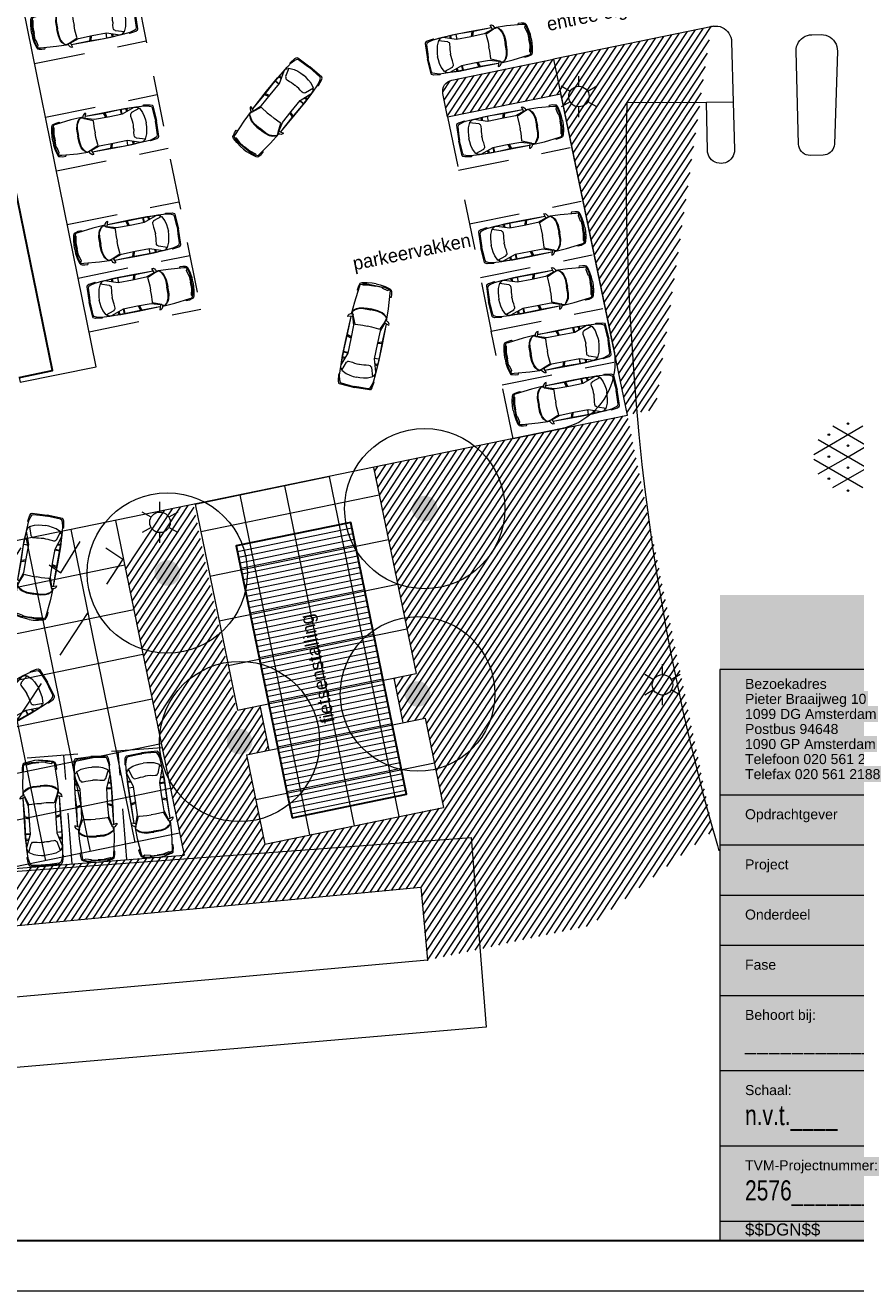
# Model space of a CAD drawing. Header units: metres. Extents: x 118574 to 118781, y 483563 to 483693.
# Tile 3 of 21: x 118684 to 118721, y 483563 to 483618. Entities that reach past the tile are written whole.
import ezdxf
from ezdxf.enums import TextEntityAlignment as Align

# ---------------------------------------------------------------- set-up
doc = ezdxf.new("R2010")
doc.units = ezdxf.units.M
doc.header["$MEASUREMENT"] = 0
doc.linetypes.add('DGN Style 2', pattern=[3.718871, 2.231323, -1.487549])
for name, color, linetype, lineweight in [('Barrier', 7, 'Continuous', 0), ('Kader', 7, 'Continuous', 0), ('Level 16', 7, 'Continuous', 0), ('Level 17', 7, 'Continuous', 0), ('Level 19', 7, 'Continuous', 0), ('Level 22', 7, 'Continuous', 0), ('Level 50', 7, 'Continuous', 0), ('Level 51', 7, 'Continuous', 0), ('Oml_ voetganger', 7, 'Continuous', 0)]:
    doc.layers.add(name, color=color, linetype=linetype, lineweight=lineweight)
doc.styles.add('Style-arial', font='arial.shx')
doc.styles.add('Style-LOW_RES_FILLED', font='LOW_RES_FILLED.shx')

# ---------------------------------------------------------------- blocks, each defined once
blk = doc.blocks.new('TEKKOP')
at = {"layer": 'Kader', "linetype": 'Continuous', "lineweight": 13}
for points in [[(-0.14937, 0.10554), (-0.1505, 0.10667), (-0.14856, 0.10862), (-0.1505, 0.11056), (-0.14937, 0.11169), (-0.14743, 0.10975), (-0.14549, 0.11169), (-0.14436, 0.11056), (-0.1463, 0.10862), (-0.14436, 0.10667), (-0.14549, 0.10554), (-0.14743, 0.10748)], [(-0.14937, 0.0985), (-0.1505, 0.09964), (-0.14856, 0.10158), (-0.1505, 0.10352), (-0.14937, 0.10465), (-0.14743, 0.10271), (-0.14549, 0.10465), (-0.14436, 0.10352), (-0.1463, 0.10158), (-0.14436, 0.09964), (-0.14549, 0.0985), (-0.14743, 0.10045)], [(-0.14937, 0.09147), (-0.1505, 0.0926), (-0.14856, 0.09454), (-0.1505, 0.09648), (-0.14937, 0.09761), (-0.14743, 0.09567), (-0.14549, 0.09761), (-0.14436, 0.09648), (-0.1463, 0.09454), (-0.14436, 0.0926), (-0.14549, 0.09147), (-0.14743, 0.09341)]]:
    blk.add_hatch(color=1, dxfattribs=at).paths.add_polyline_path(points)
at = {"layer": 'Kader', "color": 7, "linetype": 'Continuous', "lineweight": 13}
for p, q in [((-0.19, 0.11389), (-0.19, 0)), ((0, 0.11389), (-0.19, 0.11389)), ((0, 0.00389), (0, 0.11389)), ((-0.19, 0.08889), (0, 0.08889)), ((-0.19, 0.07889), (0, 0.07889)), ((-0.19, 0.06889), (0, 0.06889)), ((-0.19, 0.05889), (0, 0.05889)), ((-0.19, 0.04889), (0, 0.04889)), ((-0.105, 0.00389), (-0.105, 0.04889)), ((-0.055, 0.01889), (-0.055, 0.04889)), ((-0.035, 0.00389), (-0.035, 0.04889)), ((-0.105, 0.04389), (0, 0.04389)), ((-0.015, 0.01889), (-0.015, 0.04389)), ((-0.105, 0.03889), (-0.015, 0.03889)), ((-0.19, 0.03389), (-0.015, 0.03389)), ((-0.1475, 0.00389), (-0.1475, 0.03389)), ((-0.105, 0.02889), (-0.015, 0.02889)), ((-0.105, 0.02389), (-0.015, 0.02389)), ((-0.19, 0.01889), (0, 0.01889)), ((-0.07, 0.00389), (-0.07, 0.01889)), ((-0.19, 0.00389), (0, 0.00389)), ((0, 0.00389), (0, 0))]:
    blk.add_line(p, q, dxfattribs=at)
at = {"layer": 'Kader', "color": 254, "linetype": 'Continuous', "lineweight": 0}
blk.add_solid([(0, 0), (-0.19, 0), (0, 0.12871), (-0.19, 0.12871)], dxfattribs=at)
at = {"layer": 'Kader', "color": 7, "linetype": 'Continuous', "lineweight": 30, "style": 'Style-arial'}
for s, height, p in [('Bezoekadres', 0.001998, (-0.185, 0.111)), ('Gemeente Amsterdam', 0.004998, (-0.136, 0.1095)), ('Pieter Braaijweg 10', 0.001998, (-0.185, 0.108)), ('1099 DG Amsterdam', 0.001998, (-0.185, 0.105)), ('Dienst Infrastructuur Verkeer en Vervoer', 0.003282, (-0.136, 0.10265)), ('Postbus 94648', 0.001998, (-0.185, 0.102)), ('1090 GP Amsterdam', 0.001998, (-0.185, 0.099)), ('Materiaaldienst', 0.002952, (-0.136, 0.09748)), ('Telefoon 020 561 2111', 0.001998, (-0.185, 0.096)), ('Telefax 020 561 2188', 0.001998, (-0.185, 0.093)), ('Afdeling Materialen', 0.002394, (-0.136, 0.0932)), ('Opdrachtgever', 0.001998, (-0.185, 0.085)), (':', 0.002, (-0.15, 0.085)), ('Project', 0.001998, (-0.185, 0.075)), (':', 0.002, (-0.15, 0.075)), ('Onderdeel', 0.001998, (-0.185, 0.065)), (':', 0.002, (-0.15, 0.065)), ('Fase', 0.001998, (-0.185, 0.055)), (':', 0.002, (-0.15, 0.055)), ('Naam', 0.001998, (-0.103, 0.047)), ('Paraaf', 0.001998, (-0.053, 0.047)), ('Datum Wijziging', 0.001998, (-0.033, 0.047)), ('Behoort bij:', 0.001998, (-0.185, 0.045)), ('Schaal:', 0.001998, (-0.185, 0.03)), ('Printdatum:', 0.001998, (-0.142, 0.03)), ('TVM-Projectnummer:', 0.001998, (-0.185, 0.015)), ('Projectleider:', 0.001998, (-0.142, 0.015)), ('Tekeningnr:', 0.001998, (-0.103, 0.015)), ('Wijziging:', 0.001998, (-0.068, 0.015)), ('Aantal tekeningen:', 0.001998, (-0.033, 0.015))]:
    blk.add_text(s, height=height, dxfattribs=at).set_placement(p, align=Align.MIDDLE_LEFT)
at = {"layer": 'Kader', "color": 7, "linetype": 'Continuous', "lineweight": 13, "style": 'Style-arial'}
for s, height, p in [('$$DATE$$', 0.002658, (-0.142, 0.02433)), ('$$DGN$$', 0.002418, (-0.185, 0.00221))]:
    blk.add_text(s, height=height, dxfattribs=at).set_placement(p, align=Align.MIDDLE_LEFT)
blk = doc.blocks.new('TEKTEK')
at = {"layer": 'Kader', "color": 7, "linetype": 'Continuous', "lineweight": 30, "style": 'Style-arial'}
for tag, height, p in [('TEKTEK_634', 0.003, (-0.138, 0.0845)), ('TEKTEK_633', 0.003, (-0.138, 0.0745)), ('TEKTEK_632', 0.003, (-0.138, 0.0645)), ('TEKTEK_628', 0.003, (-0.138, 0.0545)), ('TEKTEK_613', 0.002, (-0.101, 0.042)), ('TEKTEK_618', 0.002, (-0.051, 0.042)), ('TEKTEK_623', 0.002, (-0.031, 0.042)), ('TEKTEK_635', 0.003, (-0.185, 0.0395)), ('TEKTEK_614', 0.002, (-0.101, 0.037)), ('TEKTEK_619', 0.002, (-0.051, 0.037)), ('TEKTEK_624', 0.002, (-0.031, 0.037)), ('TEKTEK_615', 0.002, (-0.101, 0.032)), ('TEKTEK_620', 0.002, (-0.051, 0.032)), ('TEKTEK_625', 0.002, (-0.031, 0.032)), ('TEKTEK_616', 0.002, (-0.101, 0.027)), ('TEKTEK_621', 0.002, (-0.051, 0.027)), ('TEKTEK_626', 0.002, (-0.031, 0.027)), ('TEKTEK_617', 0.002, (-0.101, 0.022)), ('TEKTEK_622', 0.002, (-0.051, 0.022)), ('TEKTEK_627', 0.002, (-0.031, 0.022))]:
    blk.add_attdef(tag, text='', height=height, dxfattribs=at).set_placement(p, align=Align.MIDDLE_LEFT)
at = {"layer": 'Kader', "color": 7, "linetype": 'Continuous', "lineweight": 30, "style": 'Style-arial', "width": 0.749625}
for tag, p in [('TEKTEK_631', (-0.185, 0.02501)), ('TEKTEK_629', (-0.185, 0.01001)), ('TEKTEK_637', (-0.142, 0.01001)), ('TEKTEK_630', (-0.101, 0.01001)), ('TEKTEK_636', (-0.066, 0.01001)), ('TEKTEK_638', (-0.031, 0.01001))]:
    blk.add_attdef(tag, text='', height=0.004, dxfattribs=at).set_placement(p, align=Align.MIDDLE_LEFT)
blk = doc.blocks.new('A1')
at = {"layer": 'Kader', "color": 7, "linetype": 'Continuous', "lineweight": 0, "flags": 128}
blk.add_lwpolyline([(-0.42, -0.297), (0.42, -0.297), (0.42, 0.297), (-0.42, 0.297), (-0.42, -0.297)], close=True, dxfattribs=at)
at = {"layer": 'Kader', "color": 7, "linetype": 'Continuous', "lineweight": 30, "flags": 128}
blk.add_lwpolyline([(-0.41, -0.287), (0.41, -0.287), (0.41, 0.287), (-0.41, 0.287), (-0.41, -0.287)], close=True, dxfattribs=at)
at = {"layer": 'Kader', "color": 254, "linetype": 'Continuous', "lineweight": 0}
blk.add_blockref('TEKKOP', (0.41, -0.287), dxfattribs=at)
at = {"layer": 'Kader', "color": 7, "linetype": 'Continuous', "lineweight": 30}
blk.add_blockref('TEKTEK', (0.41, -0.287), dxfattribs=at).add_auto_attribs({'TEKTEK_613': '________________', 'TEKTEK_614': '________________', 'TEKTEK_615': '________________', 'TEKTEK_616': '________________', 'TEKTEK_617': '________________', 'TEKTEK_618': '_________', 'TEKTEK_619': '_________', 'TEKTEK_620': '_________', 'TEKTEK_621': '_________', 'TEKTEK_622': '_________', 'TEKTEK_623': '_________', 'TEKTEK_624': '_________', 'TEKTEK_625': '_________', 'TEKTEK_626': '_________', 'TEKTEK_627': '_________', 'TEKTEK_628': '_____________________________________________', 'TEKTEK_629': '2576___________', 'TEKTEK_630': '__________', 'TEKTEK_631': 'n.v.t.____', 'TEKTEK_632': 'P3_____________________________________________________________________________________________________', 'TEKTEK_633': 'Parkeerplaatsen_P1,_P2,_P3_____________________________________________________________________________________', 'TEKTEK_634': 'Dienst_Maatschappelijke_Ontwikkeling_____________________________', 'TEKTEK_635': '_____________________________________________', 'TEKTEK_636': '__________', 'TEKTEK_637': '____________________', 'TEKTEK_638': '__________'})
blk = doc.blocks.new('GVERH')
at = {"layer": 'Barrier', "color": 7, "linetype": 'Continuous', "lineweight": 0}
for p, q in [((-1.496, 0.104), (0.656, 1.352)), ((-0.664, 1.352), (1.496, 0.104)), ((-1.304, 0.752), (1.296, -0.752)), ((0, 0), (1.296, 0.752)), ((-1.496, -0.104), (0.656, -1.344)), ((-1.304, -0.752), (0, 0)), ((-0.664, -1.344), (1.496, -0.104))]:
    blk.add_line(p, q, dxfattribs=at)
for centre in [(-0.003, 1.452), (-0.841, 0.968), (0.843, 0.968), (-0.841, 0), (-0.003, 0.484), (0.835, 0), (-0.003, -0.483), (-0.841, -0.967), (0.835, -0.967), (-0.003, -1.486)]:
    blk.add_circle(centre, 0.035, dxfattribs=at)
blk = doc.blocks.new('LANTPL')
at = {"layer": 'Level 50', "color": 7, "linetype": 'Continuous', "lineweight": 13}
for p, q in [((0, 0.45), (0, 0.9)), ((-0.39, 0.225), (-0.78, 0.45)), ((0.779, 0.45), (0.389, 0.225)), ((-0.39, -0.225), (-0.78, -0.45)), ((0, -0.9), (0, -0.45)), ((0.779, -0.45), (0.389, -0.225))]:
    blk.add_line(p, q, dxfattribs=at)
blk.add_circle((0, 0), 0.45, dxfattribs=at)
blk = doc.blocks.new('AUTO')
at = {"layer": 'Level 51', "color": 7, "linetype": 'Continuous', "lineweight": 0}
for p, q in [((-4.407, 1.179), (-4.422, 0.525)), ((-1.978, 1.385), (-2.04, 1.584)), ((-1.927, 1.383), (-1.981, 1.586)), ((-1.28, 1.371), (-1.277, 1.585)), ((-1.26, 1.584), (-1.263, 1.371)), ((-1.041, 1.435), (-1.033, 1.576)), ((-0.994, 1.449), (-0.984, 1.572)), ((-0.605, 1.557), (-0.473, 1.54)), ((-2.004, 0.213), (-2.074, 0.016)), ((-1.951, 0.213), (-2.015, 0.012)), ((-1.305, 0.196), (-1.313, -0.017)), ((-1.296, -0.017), (-1.288, 0.196)), ((-1.071, 0.122), (-1.068, -0.017)), ((-1.024, 0.106), (-1.019, -0.019)), ((-0.64, -0.019), (-0.507, -0.008))]:
    blk.add_line(p, q, dxfattribs=at)
at = {"layer": 'Level 51', "color": 7, "linetype": 'Continuous', "lineweight": 0, "flags": 128}
for points in [[(-2.814, 1.738), (-2.867, 1.738), (-2.92, 1.702), (-2.964, 1.642), (-2.974, 1.583), (-2.948, 1.537), (-2.896, 1.537), (-2.876, 1.554), (-2.814, 1.738)], [(-2.853, -0.104), (-2.906, -0.101), (-2.959, -0.063), (-2.999, -0.002), (-3.007, 0.06), (-2.977, 0.103), (-2.925, 0.101), (-2.908, 0.082), (-2.853, -0.104)]]:
    blk.add_lwpolyline(points, close=True, dxfattribs=at)
for points in [[(-4.486, 0.852), (-4.479, 1.03), (-4.443, 1.256), (-4.386, 1.475), (-4.344, 1.553), (-4.283, 1.57), (-4.169, 1.598), (-4.029, 1.604), (-4.013, 1.578), (-4.01, 1.551)], [(-2.969, 1.608), (-3.514, 1.593), (-4.204, 1.535), (-4.301, 1.527), (-4.363, 1.413), (-4.398, 1.256), (-4.407, 1.179), (-4.374, 1.126), (-4.383, 0.852)], [(-4.374, 1.126), (-4.355, 1.154), (-4.299, 1.391), (-4.332, 1.458)], [(-3.155, 1.547), (-3.245, 1.453), (-3.297, 1.348), (-3.35, 1.146), (-3.361, 0.981), (-3.368, 0.829)], [(-2.973, 1.557), (-3.094, 1.59), (-3.149, 1.539), (-3.19, 1.477), (-3.28, 1.329), (-3.316, 1.146), (-3.327, 0.831), (-3.329, 0.827)], [(-2.933, 1.538), (-2.554, 1.369), (-2.565, 1.335), (-2.592, 1.011), (-2.593, 0.813)], [(-2.89, 1.542), (-2.494, 1.404), (-1.883, 1.382), (-1.245, 1.371), (-0.675, 1.55), (-0.587, 1.541), (-0.535, 1.515), (-0.475, 1.462), (-0.458, 1.462), (-0.361, 1.242), (-0.33, 1.068), (-0.311, 0.911), (-0.303, 0.762)], [(-2.845, 1.615), (-1.86, 1.606), (-1.095, 1.59), (-0.688, 1.556)], [(-2.841, 1.614), (-2.046, 1.585), (-1.392, 1.588), (-0.605, 1.557), (-0.221, 1.52), (-0.021, 1.461), (0.065, 1.415), (0.092, 1.355), (0.108, 0.943), (0.114, 0.753)], [(-0.458, 1.462), (-0.843, 1.341), (-0.867, 1.308), (-0.904, 1.289), (-0.913, 1.255), (-0.913, 1.202), (-0.905, 1.08), (-0.887, 0.984), (-0.888, 0.879), (-0.882, 0.791), (-0.88, 0.775)], [(-0.282, 1.522), (-0.238, 1.557), (0.033, 1.511), (0.12, 1.467), (0.137, 1.433), (0.154, 0.738)], [(-4.486, 0.852), (-4.486, 0.675), (-4.461, 0.447), (-4.415, 0.227), (-4.374, 0.146), (-4.314, 0.127), (-4.201, 0.096), (-4.061, 0.082), (-4.045, 0.109), (-4.041, 0.134)], [(-3.003, 0.033), (-3.546, 0.071), (-4.234, 0.159), (-4.331, 0.17), (-4.387, 0.287), (-4.417, 0.445), (-4.422, 0.525), (-4.386, 0.576), (-4.383, 0.852)], [(-4.386, 0.576), (-4.369, 0.545), (-4.323, 0.307), (-4.359, 0.244)], [(-3.187, 0.102), (-3.271, 0.201), (-3.32, 0.306), (-3.364, 0.511), (-3.368, 0.677), (-3.368, 0.829)], [(-2.986, 0.09), (-3.128, 0.056), (-3.178, 0.11), (-3.219, 0.174), (-3.302, 0.325), (-3.33, 0.509), (-3.327, 0.824), (-3.329, 0.827)], [(-2.963, 0.103), (-2.579, 0.255), (-2.586, 0.29), (-2.601, 0.613), (-2.593, 0.813)], [(-2.921, 0.096), (-2.518, 0.216), (-1.908, 0.211), (-1.27, 0.196), (-0.708, -0.008), (-0.622, -0.003), (-0.568, 0.021), (-0.506, 0.071), (-0.489, 0.07), (-0.382, 0.284), (-0.34, 0.458), (-0.318, 0.615), (-0.303, 0.762)], [(-2.875, 0.02), (-2.079, 0.015), (-1.427, -0.017), (-0.64, -0.019), (-0.252, 0.001), (-0.052, 0.053), (0.038, 0.095), (0.067, 0.154), (0.1, 0.564), (0.114, 0.753)], [(-0.489, 0.07), (-0.869, 0.206), (-0.892, 0.243), (-0.926, 0.262), (-0.933, 0.297), (-0.931, 0.35), (-0.917, 0.471), (-0.896, 0.566), (-0.893, 0.672), (-0.881, 0.758), (-0.88, 0.775)], [(-0.315, 0.002), (-0.273, -0.033), (0, 0), (0.088, 0.039), (0.108, 0.075), (0.154, 0.738)], [(-2.879, 0.023), (-1.894, -0.012), (-1.131, -0.03), (-0.722, -0.014)]]:
    blk.add_lwpolyline(points, dxfattribs=at)
blk = doc.blocks.new('BOOM')
at = {"layer": 'Oml_ voetganger', "linetype": 'Continuous', "lineweight": 0}
h = blk.add_hatch(color=7, dxfattribs=at)
edge = h.paths.add_edge_path()
edge.add_arc((0, 0), 0.56, 0, 360)

msp = doc.modelspace()

# ---------------------------------------------------------------- linework, layer by layer
at = {"layer": 'Kader', "color": 1, "linetype": 'DGN Style 2', "lineweight": 13}
for p, q in [((118687.809, 483626.734), (118692.107, 483605.587)), ((118684.817, 483616.35), (118689.717, 483617.346)), ((118685.295, 483613.998), (118690.195, 483614.994)), ((118702.945, 483614.022), (118704.857, 483604.615)), ((118685.773, 483611.646), (118690.673, 483612.642)), ((118703.423, 483611.671), (118708.323, 483612.666)), ((118686.251, 483609.295), (118691.151, 483610.29)), ((118703.901, 483609.319), (118708.801, 483610.314)), ((118686.729, 483606.943), (118691.629, 483607.938)), ((118704.379, 483606.967), (118709.279, 483607.962)), ((118687.207, 483604.591), (118692.107, 483605.587)), ((118704.857, 483604.615), (118709.757, 483605.611)), ((118705.815, 483599.899), (118704.857, 483604.615)), ((118705.335, 483602.263), (118710.235, 483603.259)), ((118690.419, 483586.344), (118679.233, 483585.471)), ((118686.471, 483581.247), (118686.1, 483586.007)), ((118688.864, 483581.434), (118688.492, 483586.194))]:
    msp.add_line(p, q, dxfattribs=at)
at = {"layer": 'Kader', "color": 96, "linetype": 'Continuous', "lineweight": 0}
for p, q in [((118709.023, 483609.663), (118714.513, 483617.976)), ((118708.522, 483612.079), (118712.086, 483617.476)), ((118708.593, 483611.734), (118712.432, 483617.548)), ((118708.665, 483611.389), (118712.779, 483617.619)), ((118708.736, 483611.044), (118713.126, 483617.69)), ((118708.808, 483610.699), (118713.473, 483617.762)), ((118708.88, 483610.353), (118713.819, 483617.833)), ((118708.951, 483610.008), (118714.166, 483617.905)), ((118707.949, 483614.841), (118709.312, 483616.905)), ((118708.02, 483614.496), (118709.658, 483616.976)), ((118708.092, 483614.151), (118710.005, 483617.048)), ((118708.163, 483613.805), (118710.352, 483617.119)), ((118708.235, 483613.46), (118710.699, 483617.191)), ((118708.307, 483613.115), (118711.045, 483617.262)), ((118708.378, 483612.77), (118711.392, 483617.333)), ((118708.45, 483612.425), (118711.739, 483617.405)), ((118709.094, 483609.318), (118714.428, 483617.394)), ((118705.331, 483614.507), (118706.538, 483616.334)), ((118705.677, 483614.578), (118706.884, 483616.405)), ((118706.024, 483614.648), (118707.231, 483616.476)), ((118706.37, 483614.718), (118707.578, 483616.548)), ((118706.716, 483614.789), (118707.925, 483616.619)), ((118707.062, 483614.859), (118708.271, 483616.691)), ((118707.408, 483614.929), (118708.618, 483616.762)), ((118707.754, 483615), (118708.965, 483616.833)), ((118709.166, 483608.973), (118714.344, 483616.812)), ((118702.867, 483614.406), (118703.763, 483615.762)), ((118702.938, 483614.059), (118704.11, 483615.834)), ((118703.255, 483614.085), (118704.457, 483615.905)), ((118703.601, 483614.156), (118704.804, 483615.977)), ((118703.947, 483614.226), (118705.15, 483616.048)), ((118704.293, 483614.296), (118705.497, 483616.119)), ((118704.639, 483614.367), (118705.844, 483616.191)), ((118704.985, 483614.437), (118706.191, 483616.262)), ((118709.238, 483608.627), (118714.259, 483616.23)), ((118702.744, 483615.127), (118703.05, 483615.59)), ((118702.797, 483614.752), (118703.417, 483615.691)), ((118709.309, 483608.282), (118714.174, 483615.648)), ((118709.381, 483607.937), (118714.089, 483615.066)), ((118709.453, 483607.592), (118714.005, 483614.484)), ((118709.524, 483607.247), (118713.92, 483613.902)), ((118709.596, 483606.901), (118713.835, 483613.32)), ((118709.667, 483606.556), (118713.75, 483612.738)), ((118709.739, 483606.211), (118713.666, 483612.156)), ((118709.811, 483605.866), (118713.581, 483611.574)), ((118709.882, 483605.521), (118713.496, 483610.992)), ((118709.954, 483605.175), (118713.411, 483610.411)), ((118710.026, 483604.83), (118713.327, 483609.829)), ((118710.097, 483604.485), (118713.242, 483609.247)), ((118710.169, 483604.14), (118713.157, 483608.665)), ((118710.24, 483603.795), (118713.072, 483608.083)), ((118710.312, 483603.449), (118712.988, 483607.501)), ((118710.384, 483603.104), (118712.903, 483606.919)), ((118710.455, 483602.759), (118712.818, 483606.337)), ((118710.527, 483602.414), (118712.733, 483605.755)), ((118710.599, 483602.069), (118712.649, 483605.173)), ((118710.67, 483601.723), (118712.564, 483604.591)), ((118710.742, 483601.378), (118712.479, 483604.009)), ((118710.813, 483601.033), (118712.394, 483603.427)), ((118711.081, 483600.985), (118712.31, 483602.845)), ((118711.428, 483601.056), (118712.225, 483602.263)), ((118711.774, 483601.127), (118712.14, 483601.681)), ((118701.526, 483587.555), (118710.286, 483600.819)), ((118701.873, 483587.626), (118710.633, 483600.89)), ((118702.013, 483587.384), (118710.864, 483600.787)), ((118700.807, 483588.281), (118708.899, 483600.533)), ((118700.878, 483587.935), (118709.246, 483600.605)), ((118700.949, 483587.589), (118709.592, 483600.676)), ((118701.179, 483587.484), (118709.939, 483600.747)), ((118701.301, 483590.843), (118707.512, 483600.248)), ((118701.372, 483590.497), (118707.859, 483600.319)), ((118701.443, 483590.151), (118708.206, 483600.391)), ((118701.515, 483589.805), (118708.552, 483600.462)), ((118702.084, 483587.038), (118710.936, 483600.442)), ((118700.732, 483593.611), (118704.739, 483599.678)), ((118700.803, 483593.265), (118705.085, 483599.749)), ((118700.874, 483592.919), (118705.432, 483599.82)), ((118700.945, 483592.573), (118705.779, 483599.892)), ((118701.016, 483592.227), (118706.126, 483599.963)), ((118701.088, 483591.881), (118706.472, 483600.034)), ((118701.159, 483591.535), (118706.819, 483600.105)), ((118701.23, 483591.189), (118707.166, 483600.177)), ((118702.155, 483586.692), (118711.007, 483600.096)), ((118702.226, 483586.346), (118711.078, 483599.75)), ((118700.163, 483596.378), (118701.965, 483599.107)), ((118700.234, 483596.032), (118702.312, 483599.179)), ((118700.305, 483595.686), (118702.659, 483599.25)), ((118700.376, 483595.34), (118703.005, 483599.321)), ((118700.447, 483594.994), (118703.352, 483599.392)), ((118700.518, 483594.648), (118703.699, 483599.464)), ((118700.59, 483594.302), (118704.045, 483599.535)), ((118700.661, 483593.956), (118704.392, 483599.606)), ((118702.297, 483586), (118711.15, 483599.405)), ((118699.736, 483598.453), (118699.885, 483598.679)), ((118699.807, 483598.108), (118700.232, 483598.751)), ((118699.878, 483597.762), (118700.578, 483598.822)), ((118699.949, 483597.416), (118700.925, 483598.893)), ((118700.02, 483597.07), (118701.272, 483598.965)), ((118700.092, 483596.724), (118701.619, 483599.036)), ((118702.368, 483585.654), (118711.221, 483599.059)), ((118702.439, 483585.309), (118711.292, 483598.714)), ((118702.511, 483584.963), (118711.364, 483598.368)), ((118702.582, 483584.617), (118711.435, 483598.022)), ((118702.653, 483584.271), (118711.506, 483597.677)), ((118688.952, 483593.467), (118691.218, 483596.897)), ((118689.023, 483593.12), (118691.564, 483596.968)), ((118689.094, 483592.774), (118691.815, 483596.893)), ((118700.499, 483580.102), (118711.649, 483596.985)), ((118702.724, 483583.925), (118711.578, 483597.331)), ((118688.811, 483594.159), (118690.524, 483596.754)), ((118688.882, 483593.813), (118690.871, 483596.825)), ((118689.165, 483592.428), (118691.887, 483596.549)), ((118700.819, 483580.132), (118711.721, 483596.64)), ((118689.236, 483592.082), (118691.96, 483596.205)), ((118689.307, 483591.736), (118692.032, 483595.861)), ((118701.138, 483580.163), (118711.792, 483596.294)), ((118701.458, 483580.193), (118711.863, 483595.949)), ((118689.378, 483591.389), (118692.104, 483595.517)), ((118701.763, 483580.201), (118711.935, 483595.603)), ((118701.8, 483579.804), (118712.006, 483595.257)), ((118689.449, 483591.043), (118692.177, 483595.174)), ((118689.52, 483590.697), (118692.249, 483594.83)), ((118701.837, 483579.407), (118712.077, 483594.912)), ((118689.591, 483590.351), (118692.322, 483594.486)), ((118689.662, 483590.004), (118692.394, 483594.142)), ((118701.874, 483579.009), (118712.149, 483594.566)), ((118701.911, 483578.612), (118712.22, 483594.221)), ((118689.733, 483589.658), (118692.467, 483593.798)), ((118701.949, 483578.214), (118712.291, 483593.875)), ((118689.804, 483589.312), (118692.539, 483593.454)), ((118689.875, 483588.966), (118692.612, 483593.11)), ((118701.986, 483577.817), (118712.363, 483593.529)), ((118702.023, 483577.419), (118712.434, 483593.184)), ((118689.946, 483588.619), (118692.684, 483592.766)), ((118702.06, 483577.022), (118712.505, 483592.838)), ((118702.409, 483577.096), (118712.577, 483592.493)), ((118690.017, 483588.273), (118692.757, 483592.422)), ((118690.088, 483587.927), (118692.829, 483592.078)), ((118702.757, 483577.17), (118712.648, 483592.147)), ((118690.158, 483587.581), (118692.902, 483591.734)), ((118690.229, 483587.234), (118692.974, 483591.391)), ((118703.106, 483577.244), (118712.719, 483591.801)), ((118703.454, 483577.319), (118712.791, 483591.456)), ((118690.3, 483586.888), (118693.047, 483591.047)), ((118703.803, 483577.393), (118712.862, 483591.11)), ((118690.371, 483586.542), (118693.119, 483590.703)), ((118690.442, 483586.196), (118693.192, 483590.359)), ((118704.151, 483577.467), (118712.933, 483590.764)), ((118704.5, 483577.541), (118713.005, 483590.419)), ((118690.513, 483585.85), (118693.264, 483590.015)), ((118690.584, 483585.503), (118693.337, 483589.671)), ((118704.849, 483577.615), (118713.076, 483590.073)), ((118705.197, 483577.689), (118713.147, 483589.728)), ((118690.655, 483585.157), (118693.409, 483589.327)), ((118700.594, 483589.319), (118700.663, 483589.423)), ((118700.665, 483588.973), (118701.003, 483589.485)), ((118700.736, 483588.627), (118701.351, 483589.558)), ((118705.546, 483577.763), (118713.219, 483589.382)), ((118690.726, 483584.811), (118693.481, 483588.983)), ((118690.797, 483584.465), (118693.554, 483588.639)), ((118705.894, 483577.838), (118713.29, 483589.036)), ((118706.243, 483577.912), (118713.362, 483588.691)), ((118690.868, 483584.118), (118693.626, 483588.295)), ((118691.01, 483583.426), (118694.073, 483588.064)), ((118691.081, 483583.08), (118694.419, 483588.135)), ((118691.152, 483582.733), (118694.713, 483588.127)), ((118706.591, 483577.986), (118713.433, 483588.345)), ((118690.939, 483583.772), (118693.699, 483587.951)), ((118691.223, 483582.387), (118694.784, 483587.781)), ((118706.94, 483578.06), (118713.504, 483588)), ((118707.289, 483578.134), (118713.576, 483587.654)), ((118691.293, 483582.041), (118694.856, 483587.435)), ((118694.243, 483586.054), (118694.927, 483587.089)), ((118707.637, 483578.208), (118713.647, 483587.308)), ((118707.986, 483578.283), (118713.718, 483586.963)), ((118694.585, 483586.118), (118694.998, 483586.743)), ((118694.936, 483586.195), (118695.069, 483586.397)), ((118708.334, 483578.357), (118713.79, 483586.617)), ((118689.63, 483579.068), (118694.14, 483585.897)), ((118708.683, 483578.431), (118713.861, 483586.272)), ((118709.031, 483578.505), (118713.932, 483585.926)), ((118689.95, 483579.099), (118694.224, 483585.57)), ((118709.51, 483578.777), (118714.004, 483585.58)), ((118710.122, 483579.249), (118714.075, 483585.235)), ((118690.269, 483579.129), (118694.288, 483585.215)), ((118690.589, 483579.16), (118694.351, 483584.856)), ((118710.733, 483579.721), (118714.146, 483584.889)), ((118690.909, 483579.19), (118694.424, 483584.512)), ((118691.228, 483579.22), (118694.496, 483584.168)), ((118711.345, 483580.193), (118714.218, 483584.543)), ((118711.956, 483580.666), (118714.289, 483584.198)), ((118691.548, 483579.251), (118694.569, 483583.825)), ((118699.86, 483580.041), (118702.219, 483583.614)), ((118700.179, 483580.072), (118702.566, 483583.685)), ((118712.568, 483581.138), (118714.36, 483583.852)), ((118691.868, 483579.281), (118694.641, 483583.481)), ((118692.187, 483579.312), (118694.714, 483583.137)), ((118697.302, 483579.798), (118699.445, 483583.043)), ((118697.622, 483579.828), (118699.792, 483583.114)), ((118697.941, 483579.859), (118700.139, 483583.186)), ((118698.261, 483579.889), (118700.485, 483583.257)), ((118698.581, 483579.92), (118700.832, 483583.328)), ((118698.901, 483579.95), (118701.179, 483583.4)), ((118699.22, 483579.98), (118701.525, 483583.471)), ((118699.54, 483580.011), (118701.872, 483583.542)), ((118713.179, 483581.61), (118714.432, 483583.507)), ((118713.791, 483582.082), (118714.503, 483583.161)), ((118692.507, 483579.342), (118694.786, 483582.793)), ((118694.745, 483579.555), (118696.672, 483582.473)), ((118695.064, 483579.585), (118697.018, 483582.544)), ((118695.384, 483579.616), (118697.365, 483582.615)), ((118695.704, 483579.646), (118697.712, 483582.687)), ((118696.023, 483579.676), (118698.059, 483582.758)), ((118696.343, 483579.707), (118698.405, 483582.829)), ((118696.663, 483579.737), (118698.752, 483582.901)), ((118696.982, 483579.768), (118699.099, 483582.972)), ((118714.402, 483582.555), (118714.574, 483582.815)), ((118692.827, 483579.372), (118694.858, 483582.449)), ((118693.146, 483579.403), (118694.938, 483582.116)), ((118693.466, 483579.433), (118695.285, 483582.187)), ((118693.786, 483579.464), (118695.632, 483582.259)), ((118694.105, 483579.494), (118695.978, 483582.33)), ((118694.425, 483579.524), (118696.325, 483582.401)), ((118686.114, 483578.734), (118687.844, 483581.354)), ((118686.433, 483578.764), (118688.16, 483581.379)), ((118686.753, 483578.795), (118688.476, 483581.404)), ((118687.073, 483578.825), (118688.792, 483581.428)), ((118687.392, 483578.856), (118689.107, 483581.453)), ((118687.712, 483578.886), (118689.423, 483581.478)), ((118688.032, 483578.916), (118689.739, 483581.502)), ((118688.351, 483578.947), (118690.055, 483581.527)), ((118688.671, 483578.977), (118690.371, 483581.552)), ((118688.991, 483579.008), (118690.687, 483581.576)), ((118689.31, 483579.038), (118691.003, 483581.601)), ((118682.917, 483578.43), (118684.685, 483581.108)), ((118683.236, 483578.46), (118685.001, 483581.132)), ((118683.556, 483578.491), (118685.317, 483581.157)), ((118683.876, 483578.521), (118685.633, 483581.182)), ((118684.195, 483578.552), (118685.949, 483581.206)), ((118684.515, 483578.582), (118686.265, 483581.231)), ((118684.835, 483578.612), (118686.58, 483581.256)), ((118685.154, 483578.643), (118686.896, 483581.28)), ((118685.474, 483578.673), (118687.212, 483581.305)), ((118685.794, 483578.704), (118687.528, 483581.33))]:
    msp.add_line(p, q, dxfattribs=at)
at = {"layer": 'Kader', "color": 1, "linetype": 'Continuous', "lineweight": 13}
for p, q in [((118703.128, 483615.632), (118707.596, 483616.54)), ((118702.945, 483614.022), (118702.738, 483615.042)), ((118702.945, 483614.022), (118707.909, 483615.031)), ((118710.835, 483600.931), (118707.909, 483615.031)), ((118705.813, 483599.911), (118710.835, 483600.931))]:
    msp.add_line(p, q, dxfattribs=at)
at = {"layer": 'Kader', "color": 1, "lineweight": 0}
for p, q in [((118699.697, 483598.641), (118701.556, 483589.603)), ((118691.861, 483597.029), (118697.721, 483598.234)), ((118697.738, 483598.238), (118700.806, 483583.323)), ((118692.109, 483595.827), (118699.945, 483597.439)), ((118695.779, 483597.835), (118698.847, 483582.92)), ((118691.861, 483597.029), (118693.72, 483587.991)), ((118693.82, 483597.432), (118696.888, 483582.517)), ((118692.511, 483593.868), (118700.347, 483595.48)), ((118692.914, 483591.909), (118700.75, 483593.521)), ((118693.317, 483589.95), (118701.153, 483591.562)), ((118693.72, 483587.991), (118701.556, 483589.603)), ((118700.577, 483589.401), (118700.98, 483587.442)), ((118694.7, 483588.193), (118695.103, 483586.234)), ((118694.123, 483586.032), (118701.959, 483587.644)), ((118701.959, 483587.644), (118702.765, 483583.726)), ((118694.123, 483586.032), (118694.929, 483582.114)), ((118694.526, 483584.073), (118702.362, 483585.685)), ((118694.929, 483582.114), (118702.765, 483583.726))]:
    msp.add_line(p, q, dxfattribs=at)
at = {"layer": 'Kader', "color": 252, "linetype": 'Continuous', "lineweight": 0}
for p, q in [((118686.411, 483595.909), (118689.222, 483582.189)), ((118688.37, 483596.311), (118691.378, 483581.63)), ((118684.451, 483595.507), (118687.262, 483581.789)), ((118688.772, 483594.346), (118682.894, 483593.144)), ((118682.894, 483593.144), (118685.303, 483581.388)), ((118689.174, 483592.387), (118636.269, 483581.567)), ((118689.575, 483590.427), (118636.67, 483579.608)), ((118689.977, 483588.468), (118637.072, 483577.648)), ((118690.378, 483586.509), (118674.703, 483583.303)), ((118690.78, 483584.549), (118679.023, 483582.145)), ((118691.181, 483582.59), (118683.343, 483580.987)), ((118679.321, 483580.689), (118691.378, 483581.63))]:
    msp.add_line(p, q, dxfattribs=at)
at = {"layer": 'Kader', "color": 251, "linetype": 'Continuous', "lineweight": 0}
for p, q in [((118693.666, 483595.194), (118698.691, 483596.228)), ((118693.717, 483594.95), (118698.742, 483595.983)), ((118693.767, 483594.705), (118698.792, 483595.738)), ((118693.818, 483594.46), (118698.842, 483595.493)), ((118693.868, 483594.215), (118698.893, 483595.248)), ((118693.918, 483593.97), (118698.943, 483595.004)), ((118693.969, 483593.725), (118698.993, 483594.759)), ((118694.019, 483593.48), (118699.044, 483594.514)), ((118694.069, 483593.235), (118699.094, 483594.269)), ((118694.12, 483592.991), (118699.145, 483594.024)), ((118694.17, 483592.746), (118699.195, 483593.779)), ((118694.22, 483592.501), (118699.245, 483593.534)), ((118694.271, 483592.256), (118699.296, 483593.289)), ((118694.321, 483592.011), (118699.346, 483593.045)), ((118694.372, 483591.766), (118699.396, 483592.8)), ((118694.422, 483591.521), (118699.447, 483592.555)), ((118694.472, 483591.276), (118699.497, 483592.31)), ((118694.523, 483591.032), (118699.547, 483592.065)), ((118694.573, 483590.787), (118699.598, 483591.82)), ((118694.623, 483590.542), (118699.648, 483591.575)), ((118694.674, 483590.297), (118699.699, 483591.33)), ((118694.724, 483590.052), (118699.749, 483591.086)), ((118694.774, 483589.807), (118699.799, 483590.841)), ((118694.825, 483589.562), (118699.85, 483590.596)), ((118694.875, 483589.317), (118699.9, 483590.351)), ((118694.926, 483589.073), (118699.95, 483590.106)), ((118694.976, 483588.828), (118700.001, 483589.861)), ((118695.026, 483588.583), (118700.051, 483589.616)), ((118695.077, 483588.338), (118700.101, 483589.371)), ((118695.127, 483588.093), (118700.152, 483589.127)), ((118695.177, 483587.848), (118700.202, 483588.882)), ((118695.228, 483587.603), (118700.253, 483588.637)), ((118695.278, 483587.358), (118700.303, 483588.392)), ((118695.328, 483587.114), (118700.353, 483588.147)), ((118695.379, 483586.869), (118700.404, 483587.902)), ((118695.429, 483586.624), (118700.454, 483587.657)), ((118695.48, 483586.379), (118700.504, 483587.412)), ((118695.53, 483586.134), (118700.555, 483587.168)), ((118695.58, 483585.889), (118700.605, 483586.923)), ((118695.631, 483585.644), (118700.655, 483586.678)), ((118695.681, 483585.399), (118700.706, 483586.433)), ((118695.731, 483585.155), (118700.756, 483586.188)), ((118695.782, 483584.91), (118700.807, 483585.943)), ((118695.832, 483584.665), (118700.857, 483585.698)), ((118695.882, 483584.42), (118700.907, 483585.453)), ((118695.933, 483584.175), (118700.958, 483585.209)), ((118695.983, 483583.93), (118701.008, 483584.964)), ((118696.034, 483583.685), (118701.058, 483584.719)), ((118696.084, 483583.44), (118701.109, 483584.474))]:
    msp.add_line(p, q, dxfattribs=at)
at = {"layer": 'Kader', "color": 7, "linetype": 'Continuous', "lineweight": 30, "flags": 128}
msp.add_lwpolyline([(118684.137, 483602.588), (118685.609, 483602.889), (118680.359, 483628.528), (118682.264, 483628.914)], dxfattribs=at)
msp.add_lwpolyline([(118696.118, 483583.274), (118701.143, 483584.307), (118698.691, 483596.228), (118693.666, 483595.194), (118696.118, 483583.274)], close=True, dxfattribs=at)
at = {"layer": 'Kader', "color": 1, "linetype": 'DGN Style 2', "lineweight": 0, "flags": 128}
msp.add_lwpolyline([(118680.954, 483590.139), (118684.255, 483595.15), (118685.977, 483594.016), (118687.026, 483595.719), (118688.696, 483594.619), (118683.036, 483586.028), (118658.826, 483581.077)], dxfattribs=at)
at = {"layer": 'Kader', "color": 96, "linetype": 'Continuous', "lineweight": 0}
for centre, radius in [((118701.937, 483596.834), 3.515), ((118690.641, 483594.007), 3.515), ((118701.626, 483588.702), 3.391), ((118693.812, 483586.616), 3.515)]:
    msp.add_circle(centre, radius, dxfattribs=at)
at = {"layer": 'Kader', "color": 1, "linetype": 'Continuous', "lineweight": 13, "extrusion": (0, 0, -1)}
msp.add_arc((-118703.228, 483615.142), 0.5, 348.5121, 78.5121, dxfattribs=at)
at = {"layer": 'Kader', "color": 96, "linetype": 'Continuous', "lineweight": 0}
for p in [(118714.513, 483617.976), (118702.06, 483577.022)]:
    msp.add_point(p, dxfattribs=at)
at = {"layer": 'Kader', "color": 251, "linetype": 'Continuous', "lineweight": 0}
msp.add_point((118693.666, 483595.194), dxfattribs=at)
at = {"layer": 'Level 16', "color": 7, "linetype": 'Continuous', "lineweight": 0, "flags": 128}
msp.add_lwpolyline([(118599.999, 483656.577), (118614.26, 483588.55), (118614.492, 483583.952), (118616.874, 483572.15), (118701.761, 483580.222), (118702.06, 483577.022), (118615.79, 483569.28), (118615.721, 483569.28), (118615.551, 483569.29), (118615.383, 483569.317), (118615.218, 483569.358), (118615.058, 483569.415), (118614.903, 483569.486), (118614.756, 483569.57), (118614.617, 483569.668), (118614.488, 483569.779), (118614.369, 483569.901), (118614.262, 483570.033), (118614.168, 483570.174), (118614.087, 483570.324), (118614.02, 483570.48), (118611.24, 483586.34), (118599.999, 483644.912)], dxfattribs=at)
at = {"layer": 'Level 17', "color": 7, "linetype": 'Continuous', "lineweight": 0}
msp.add_line((118715.474, 483614.657), (118714.306, 483614.65), dxfattribs=at)
at = {"layer": 'Level 17', "color": 7, "linetype": 'Continuous', "lineweight": 0, "flags": 128}
for points in [[(118714.604, 483617.994), (118714.702, 483618.001), (118714.8, 483617.994), (118714.896, 483617.974), (118714.989, 483617.94), (118715.076, 483617.894), (118715.155, 483617.836), (118715.226, 483617.767), (118715.286, 483617.69), (118715.334, 483617.604), (118715.371, 483617.513), (118715.394, 483617.417), (118715.403, 483617.319), (118715.474, 483614.657)], [(118718.855, 483612.326), (118718.768, 483612.332), (118718.684, 483612.352), (118718.605, 483612.387), (118718.532, 483612.435), (118718.47, 483612.495), (118718.418, 483612.565), (118718.379, 483612.643), (118718.355, 483612.726), (118718.345, 483612.812), (118718.235, 483616.902), (118718.24, 483617.003), (118718.259, 483617.102), (118718.292, 483617.197), (118718.338, 483617.287), (118718.397, 483617.369), (118718.467, 483617.442), (118718.547, 483617.504), (118718.635, 483617.553), (118718.729, 483617.59), (118718.827, 483617.613), (118718.928, 483617.621), (118719.34, 483617.625), (118719.442, 483617.618), (118719.543, 483617.597), (118719.639, 483617.561), (118719.728, 483617.512), (118719.81, 483617.45), (118719.882, 483617.377), (118719.942, 483617.294), (118719.99, 483617.203), (118720.023, 483617.106), (118720.043, 483617.005), (118720.047, 483616.903), (118719.915, 483612.822), (118719.905, 483612.738), (118719.881, 483612.658), (118719.844, 483612.582), (118719.795, 483612.514), (118719.736, 483612.454), (118719.667, 483612.406), (118719.591, 483612.37), (118719.51, 483612.347), (118719.426, 483612.338), (118718.855, 483612.326)], [(118714.306, 483614.65), (118710.804, 483614.631), (118710.781, 483613.307), (118710.773, 483611.982), (118710.778, 483610.658), (118710.798, 483609.333), (118710.833, 483608.009), (118710.881, 483606.686), (118710.943, 483605.363), (118711.02, 483604.041), (118711.111, 483602.719), (118711.216, 483601.399), (118711.336, 483600.08), (118711.469, 483598.762), (118711.611, 483597.552), (118711.767, 483596.344), (118711.938, 483595.137), (118712.124, 483593.933), (118712.324, 483592.731), (118712.539, 483591.532), (118712.769, 483590.336), (118713.013, 483589.142), (118713.272, 483587.951), (118713.545, 483586.764), (118713.833, 483585.58), (118714.135, 483584.4), (118714.451, 483583.223), (118714.782, 483582.051), (118714.852, 483581.815)], [(118715.474, 483614.657), (118715.53, 483612.582), (118715.525, 483612.489), (118715.506, 483612.397), (118715.472, 483612.31), (118715.425, 483612.229), (118715.366, 483612.157), (118715.296, 483612.094), (118715.218, 483612.044), (118715.132, 483612.006), (118715.042, 483611.982), (118714.949, 483611.973), (118714.856, 483611.978), (118714.764, 483611.998), (118714.677, 483612.032), (118714.597, 483612.079), (118714.524, 483612.138), (118714.462, 483612.208), (118714.412, 483612.287), (118714.375, 483612.373), (118714.351, 483612.463), (118714.342, 483612.556), (118714.306, 483614.65)]]:
    msp.add_lwpolyline(points, dxfattribs=at)
at = {"layer": 'Level 19', "color": 7, "linetype": 'Continuous', "lineweight": 0, "flags": 128}
for points in [[(118714.604, 483617.994), (118714.561, 483617.986), (118707.596, 483616.54), (118710.224, 483603.874), (118710.26, 483603.663), (118710.281, 483603.449), (118710.287, 483603.235), (118710.277, 483603.021), (118710.252, 483602.808), (118710.212, 483602.597), (118710.157, 483602.39), (118710.087, 483602.187), (118710.003, 483601.99), (118709.905, 483601.799), (118709.794, 483601.616), (118709.67, 483601.441), (118709.534, 483601.275), (118709.386, 483601.12), (118709.227, 483600.976), (118709.059, 483600.843), (118708.881, 483600.723), (118708.696, 483600.615), (118708.503, 483600.522), (118708.304, 483600.442), (118708.099, 483600.377), (118707.891, 483600.326), (118687.49, 483596.13), (118667.43, 483592.02)], [(118638.16, 483577.2), (118675, 483580.26), (118703.973, 483582.407), (118704.641, 483574.088), (118616.19, 483566.49)]]:
    msp.add_lwpolyline(points, dxfattribs=at)
at = {"layer": 'Level 22', "color": 7, "linetype": 'Continuous', "lineweight": 0, "flags": 128}
msp.add_lwpolyline([(118684.137, 483602.588), (118684.18, 483602.38), (118687.52, 483603.05), (118682.905, 483625.758)], dxfattribs=at)

# ---------------------------------------------------------------- block references
at = {"layer": 'Barrier', "color": 7, "linetype": 'Continuous', "lineweight": 0}
msp.add_blockref('GVERH', (118720.515, 483599.108), dxfattribs=at)
at = {"layer": 'Kader', "color": 7, "linetype": 'Continuous', "lineweight": 0, "xscale": 220, "yscale": 220, "zscale": 220}
msp.add_blockref('A1', (118666.495, 483627.865), dxfattribs=at)
at = {"layer": 'Level 50', "color": 7, "linetype": 'Continuous', "lineweight": 13}
for p in [(118708.705, 483614.907), (118690.321, 483596.23), (118712.371, 483589.103)]:
    msp.add_blockref('LANTPL', p, dxfattribs=at)
at = {"layer": 'Level 51', "color": 7, "linetype": 'Continuous', "lineweight": 0, "extrusion": (0, 0, -1)}
for p, xscale, yscale, zscale, rotation in [((-118688.967, 483619.262), 0.9999992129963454, 0.9999992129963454, 0.9999992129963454, 170.2271733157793), ((-118702.334, 483615.851), 0.9999992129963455, 0.9999992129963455, 0.9999992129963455, 350.2271733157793), ((-118696.237, 483616.576), 0.9999992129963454, 0.9999992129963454, 0.9999992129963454, 130.3434176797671), ((-118689.889, 483614.551), 0.9999992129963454, 0.9999992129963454, 0.9999992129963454, 170.2271733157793), ((-118703.705, 483612.256), 0.9999992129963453, 0.9999992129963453, 0.9999992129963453, 350.2271733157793), ((-118690.858, 483609.803), 0.9999992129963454, 0.9999992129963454, 0.9999992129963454, 170.2271733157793), ((-118704.683, 483607.571), 0.9999992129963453, 0.9999992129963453, 0.9999992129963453, 350.2271733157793), ((-118687.488, 483605.175), 0.9999992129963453, 0.9999992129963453, 0.9999992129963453, 350.2271733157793), ((-118705.021, 483605.202), 0.9999992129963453, 0.9999992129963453, 0.9999992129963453, 350.2271733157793), ((-118699.613, 483602.123), 0.9999992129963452, 0.9999992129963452, 0.9999992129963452, 283.2252343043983), ((-118709.741, 483604.985), 0.9999992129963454, 0.9999992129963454, 0.9999992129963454, 170.2271733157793), ((-118710.103, 483602.74), 0.9999992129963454, 0.9999992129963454, 0.9999992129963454, 170.2271733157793), ((-118684.613, 483596.539), 0.9999992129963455, 0.9999992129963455, 0.9999992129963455, 101.0847811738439), ((-118684.896, 483589.794), 0.9999992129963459, 0.9999992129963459, 0.9999992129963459, 151.6508660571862), ((-118686.049, 483581.349), 0.9999992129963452, 0.9999992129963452, 0.9999992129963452, 267.4306222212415), ((-118686.559, 483585.765), 0.9999992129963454, 0.9999992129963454, 0.9999992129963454, 87.43062222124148), ((-118688.794, 483585.872), 0.9999992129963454, 0.9999992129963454, 0.9999992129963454, 82.5944688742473)]:
    msp.add_blockref('AUTO', p, dxfattribs=dict(at, xscale=xscale, yscale=yscale, zscale=zscale, rotation=rotation))
at = {"layer": 'Oml_ voetganger', "color": 7, "linetype": 'Continuous', "lineweight": 0}
for p in [(118701.937, 483596.834), (118690.641, 483594.007), (118701.626, 483588.702), (118693.812, 483586.616)]:
    msp.add_blockref('BOOM', p, dxfattribs=at)

# ---------------------------------------------------------------- texts
at = {"layer": 'Kader', "color": 7, "linetype": 'Continuous', "lineweight": 0, "style": 'Style-LOW_RES_FILLED'}
for s, rotation, p in [('entree eigen terrein', 11.5583, (118707.242, 483618.368)), ('parkeervakken', 11.5583, (118698.729, 483607.869)), ('fietsenstalling', 101.5583, (118697.407, 483587.363))]:
    msp.add_text(s, height=0.6, rotation=rotation, dxfattribs=at).set_placement(p, align=Align.TOP_LEFT)

doc.saveas('drawing.dxf')
